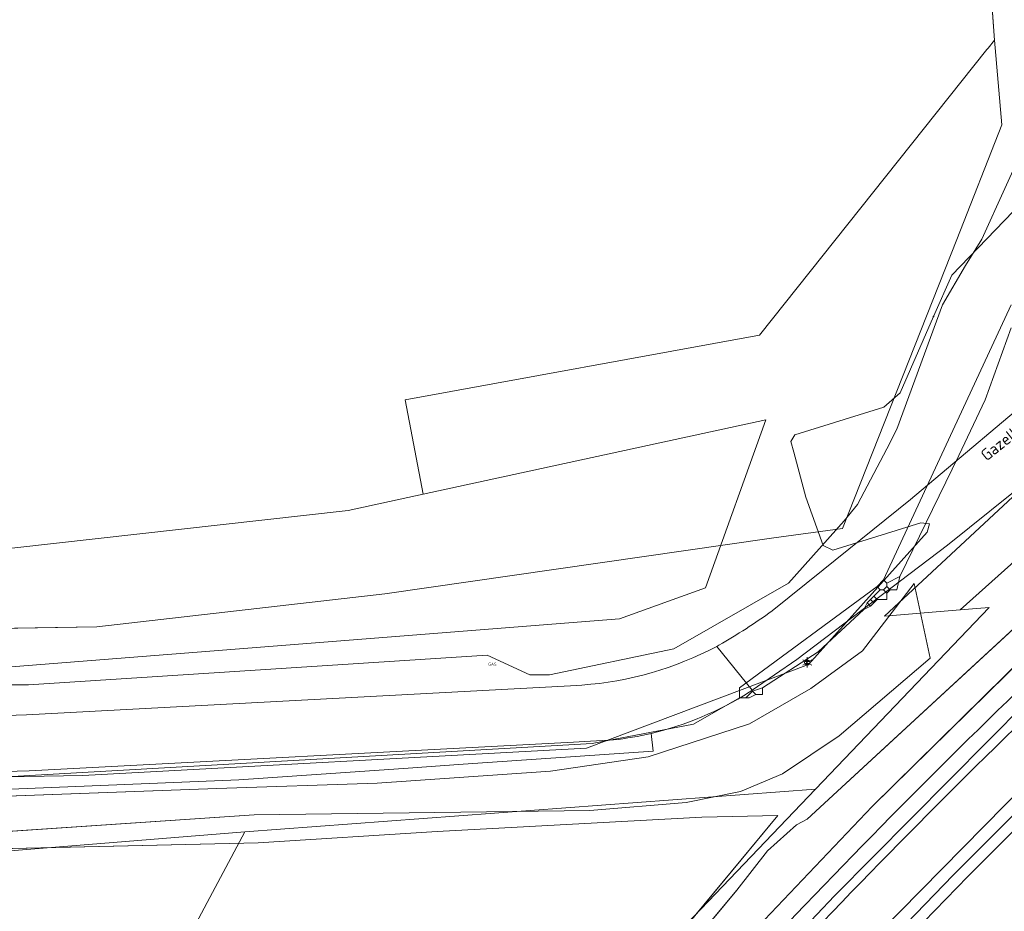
# Model space of a CAD drawing. Header units: metres. Extents: x 163628 to 167855, y 402678 to 405435.
# Tile 48 of 256: x 164065 to 164125, y 403191 to 403246. Entities that reach past the tile are written whole.
import ezdxf
from ezdxf.enums import TextEntityAlignment as Align
from ezdxf.lldxf.tags import DXFTag

# ---------------------------------------------------------------- set-up
doc = ezdxf.new("R2010")
doc.units = ezdxf.units.M
doc.layers.get('0').update_dxf_attribs({"lineweight": 25})
for name, color, linetype, lineweight in [('X-CA190022.004-UO-BGT_Ondergrond$0$GE_201_SHDHek_Lijn_GEM', 253, 'X-CA190022.004-UO-BGT_Ondergrond$0$Hekwerk', 9), ('X-CA190022.004-UO-BGT_Ondergrond$0$GE_202_SHDMuur30cm_Lijn_GEM', 253, 'Continuous', 9), ('X-CA190022.004-UO-BGT_Ondergrond$0$GE_244_Taludlijn_Lijn_GEM', 253, 'Continuous', 9), ('X-CA190022.004-UO-BGT_Ondergrond$0$GE_251_SPRTrein_as_Lijn_GEM', 253, 'Continuous', 9), ('X-CA190022.004-UO-BGT_Ondergrond$0$GE_316_WGDFietspad_Vlak_GEM', 253, 'Continuous', 9), ('X-CA190022.004-UO-BGT_Ondergrond$0$GE_367_OWGBerm_groenvoorziening_grasenk_GEM', 253, 'Continuous', 9), ('X-CA190022.004-UO-BGT_Ondergrond$0$GE_401_OTDErf_Vlak_GEM', 253, 'Continuous', 9), ('X-CA190022.004-UO-BGT_Ondergrond$0$GE_479_BTDGroenvoorziening_grasenkruida_GEM', 253, 'Continuous', 9), ('X-CA190022.004-UO-BGT_Ondergrond$0$GE_861_PALLichtmast_Punt_GEM', 253, 'Continuous', 9), ('X-CA190022.004-UO-BGT_Ondergrond$0$GE_884_PutGasput_Punt_GEM', 253, 'Continuous', 9), ('X-CA190022.004-UO-KAD_Percelen$0$B-WE-KG-GRENS_PERCEEL-GV', 150, 'Continuous', 9), ('X-CA190022.004-UO-TXT_Tekst 1op200$0$X-XX-AL-T35', 7, 'Continuous', 35)]:
    doc.layers.add(name, color=color, linetype=linetype, lineweight=lineweight)
for name, color, linetype, lineweight, transparency in [('X-CA190022.004-UO-KLIC$0$B-OI-KL-DATA_GLASNET VEGHEL B.V._0001106108_VECT_19O042615-G', 42, 'X-CA190022.004-UO-KLIC$0$KL-DATA-N', 0, 0.25), ('X-CA190022.004-UO-KLIC$0$B-OI-KL-DATA_ZIGGO BV_0000546674_VECT_19O042615-G', 42, 'X-CA190022.004-UO-KLIC$0$1-200 ZIGGO', 0, 0.25), ('X-CA190022.004-UO-KLIC$0$B-WE-KL-ET_LS-G', 42, 'X-CA190022.004-UO-KLIC$0$1-200 LAAGSPANNING', 0, 0.25), ('X-CA190022.004-UO-KLIC$0$B-WE-KL-ET_LS_DUCT-G', 42, 'X-CA190022.004-UO-KLIC$0$1-200 LAAGSPANNING', 0, 0.25), ('X-CA190022.004-UO-KLIC$0$B-WE-KL-ET_LS_HULPSTUK-S', 42, 'X-CA190022.004-UO-KLIC$0$1-200 LAAGSPANNING', 0, 0.25), ('X-CA190022.004-UO-KLIC$0$B-WE-KL-ET_LS_KABELBED-G', 42, 'X-CA190022.004-UO-KLIC$0$1-200 LAAGSPANNING', 0, 0.25), ('X-CA190022.004-UO-KLIC$0$B-WE-KL-ET_LS_MANTELBUIS-G', 42, 'X-CA190022.004-UO-KLIC$0$1-200 LAAGSPANNING', 0, 0.25)]:
    doc.layers.add(name, color=color, linetype=linetype, lineweight=lineweight, transparency=transparency)
doc.styles.add('X-CA190022.004-UO-BGT_Ondergrond$0$NLCS-ISO', font='NLCS-ISO.ttf')
doc.styles.add('X-CA190022.004-UO-BGT_Ondergrond$0$NLCS-ISO-M250-T30', font='NLCS-ISO.ttf', dxfattribs={"height": 0.75})
doc.styles.add('X-CA190022.004-UO-KLIC$0$NLCS-ISO', font='NLCS-ISO.ttf')
doc.styles.add('X-CA190022.004-UO-KLIC$0$Standard', font='NLCS-ISO.ttf')
doc.styles.add('X-CA190022.004-UO-TXT_Tekst 1op200$0$NLCS-ISO-M200-T35', font='NLCS-ISO.ttf', dxfattribs={"height": 0.7})
doc.linetypes.add('X-CA190022.004-UO-BGT_Ondergrond$0$Hekwerk', pattern='A,5,-1.5,[2,dgnlstyle-Veghel.shx,S=0.007937,R=0,X=0,Y=0],-1.5', length=8)
doc.linetypes.add('X-CA190022.004-UO-KLIC$0$1-200 LAAGSPANNING', pattern='A,1.5,-0.6,["LS",X-CA190022.004-UO-KLIC$0$NLCS-ISO,S=0.24,R=0,X=-0.45,Y=-0.12],-0.05', length=2.15)
doc.linetypes.add('X-CA190022.004-UO-KLIC$0$1-200 ZIGGO', pattern='A,1.5,-0.6,["ZIGGO",X-CA190022.004-UO-KLIC$0$NLCS-ISO,S=0.24,R=0,X=-0.5,Y=-0.12],-0.5', length=2.6)
tags = doc.linetypes.add('X-CA190022.004-UO-KLIC$0$KL-DATA-N', pattern='A,4,-1,[101,NLCS.SHX,S=0.5,R=0,X=0,Y=0],-1,4,-1,["D",X-CA190022.004-UO-KLIC$0$Standard,S=1,R=0,X=-0.25,Y=-0.5],-1.5', length=12.5).pattern_tags.tags
tags[18] = DXFTag(74, 10)

# ---------------------------------------------------------------- blocks, each defined once
blk = doc.blocks.new('X-CA190022.004-UO-BGT_Ondergrond$0$N-SIE-WEG_LICHTMAST-SO')
h = blk.add_hatch(color=256)
h.paths.add_polyline_path([(1.16, 0.5, 0.658505), (-1.16, 0.5)])
h.paths.add_polyline_path([(-1.16, -0.5, 0.658505), (1.16, -0.5)])
at = {"flags": 128}
for points in [[(-2.19, 1.27), (-1.1, 0.63)], [(-1.16, 0.5), (1.16, 0.5)], [(0, 1.27), (0, 2.53)], [(1.1, 0.63), (2.19, 1.27)], [(-2.19, -1.27), (-1.1, -0.63)], [(-1.16, -0.5), (1.16, -0.5)], [(0, -1.27), (0, -2.53)], [(2.19, -1.27), (1.1, -0.63)]]:
    blk.add_lwpolyline(points, dxfattribs=at)
at = {"ltscale": 0.5}
blk.add_circle((0, 0), 1.27, dxfattribs=at)
at = {"style": 'X-CA190022.004-UO-BGT_Ondergrond$0$NLCS-ISO'}
blk.add_attdef('TYPE', text='', height=1.8, dxfattribs=at).set_placement((0, 2.53), align=Align.BOTTOM_CENTER)
blk = doc.blocks.new('X-CA190022.004-UO-BGT_Ondergrond$0$IMGEOLichtmastpaal')
at = {"xscale": 5, "yscale": 5, "zscale": 5}
blk.add_blockref('X-CA190022.004-UO-BGT_Ondergrond$0$N-SIE-WEG_LICHTMAST-SO', (0, 6.4), dxfattribs=at)
blk = doc.blocks.new('X-CA190022.004-UO-BGT_Ondergrond$0$IMGEOGasput')
at = {"insert": (-7, 3.4), "char_height": 6, "attachment_point": 1, "style": 'X-CA190022.004-UO-BGT_Ondergrond$0$NLCS-ISO-M250-T30'}
blk.add_mtext_dynamic_manual_height_columns('GAS', width=7.484, gutter_width=3.75, heights=[0], dxfattribs=at)
blk = doc.blocks.new('X-CA190022.004-UO-KLIC$0$SKL-WTB_HULP_MOF-SO')
at = {"linetype": 'ByBlock', "lineweight": 18}
h = blk.add_hatch(color=0, dxfattribs=at)
h.dxf.hatch_style = 1
h.paths.add_polyline_path([(-0.5625, 0, 1), (0.5625, 0, 1)])
at = {"color": 0, "linetype": 'ByBlock', "lineweight": 18}
blk.add_circle((0, 0), 0.5625, dxfattribs=at)
at = {"color": 0, "linetype": 'ByBlock', "lineweight": 18, "style": 'X-CA190022.004-UO-KLIC$0$NLCS-ISO', "flags": 1}
for tag, p in [('TYPE', (1.5, 0)), ('OMSCHRIJVING', (1.5, -3)), ('LABEL', (1.5, -1.5))]:
    blk.add_attdef(tag, p, '', height=1, dxfattribs=at)

msp = doc.modelspace()

# ---------------------------------------------------------------- linework, layer by layer
at = {"layer": 'X-CA190022.004-UO-BGT_Ondergrond$0$GE_201_SHDHek_Lijn_GEM'}
for p, q in [((164124.471, 403244.666), (164123.405, 403259.221)), ((164124.922, 403239.497), (164124.471, 403244.666)), ((164122.163, 403232.497), (164124.922, 403239.497)), ((164115.198, 403214.83), (164122.163, 403232.497)), ((164110.859, 403214.249), (164115.198, 403214.83)), ((164087.239, 403210.858), (164110.859, 403214.249)), ((164069.671, 403208.844), (164087.239, 403210.858)), ((164055.81, 403208.602), (164069.671, 403208.844)), ((164106.596, 403197.217), (164090.449, 403196.342)), ((164095.534, 403178.35), (164111.239, 403197.303)), ((164111.239, 403197.303), (164106.596, 403197.217)), ((164090.449, 403196.342), (164079.519, 403195.638)), ((164079.519, 403195.638), (164053.829, 403195.063))]:
    msp.add_line(p, q, dxfattribs=at)
at = {"layer": 'X-CA190022.004-UO-BGT_Ondergrond$0$GE_202_SHDMuur30cm_Lijn_GEM'}
msp.add_line((164096.291, 403177.817), (164108.744, 403192.752), dxfattribs=at)
at = {"layer": 'X-CA190022.004-UO-BGT_Ondergrond$0$GE_244_Taludlijn_Lijn_GEM'}
for p, q in [((164113.031, 403197.088), (164135.979, 403218.262)), ((164116.418, 403207.367), (164119.572, 403211.486)), ((164120.541, 403206.911), (164119.572, 403211.486)), ((164113.261, 403205.071), (164116.418, 403207.367)), ((164126.493, 403207.206), (164117.008, 403197.866)), ((164114.988, 403202.187), (164120.541, 403206.911)), ((164109.52, 403202.905), (164113.261, 403205.071)), ((164103.321, 403200.904), (164109.52, 403202.905)), ((164111.536, 403199.866), (164114.988, 403202.187)), ((164097.364, 403200.02), (164103.321, 403200.904)), ((164086.783, 403199.286), (164097.364, 403200.02)), ((164108.963, 403198.775), (164111.536, 403199.866)), ((164076.99, 403198.97), (164086.783, 403199.286)), ((164057.47, 403198.24), (164076.99, 403198.97)), ((164105.648, 403198.116), (164108.963, 403198.775)), ((164099.769, 403197.61), (164105.648, 403198.116)), ((164079.26, 403197.35), (164099.769, 403197.61)), ((164117.008, 403197.866), (164105.403, 403185.653)), ((164058.4, 403195.95), (164079.26, 403197.35)), ((164112.376, 403196.745), (164113.031, 403197.088)), ((164110.619, 403195.145), (164112.376, 403196.745)), ((164108.744, 403192.752), (164110.619, 403195.145))]:
    msp.add_line(p, q, dxfattribs=at)
at = {"layer": 'X-CA190022.004-UO-BGT_Ondergrond$0$GE_251_SPRTrein_as_Lijn_GEM'}
for p, q in [((164114.699, 403192.416), (164130.235, 403208.098)), ((164121.942, 403193.672), (164133.984, 403205.731)), ((164116.16, 403188.87), (164129.281, 403202.19)), ((164122.841, 403193.59), (164130.321, 403201.09)), ((164114.774, 403186.262), (164121.942, 403193.672)), ((164117.221, 403187.79), (164122.841, 403193.59)), ((164096.598, 403173.26), (164114.699, 403192.416))]:
    msp.add_line(p, q, dxfattribs=at)
msp.add_arc((164454.085, 402865.471), 472.152, 134.04044, 137.28007, dxfattribs=at)
at = {"layer": 'X-CA190022.004-UO-BGT_Ondergrond$0$GE_251_SPRTrein_as_Lijn_GEM', "extrusion": (0, 0, -1)}
msp.add_arc((-164453.572, 402865.99), 469.923, 42.71455, 45.96179, dxfattribs=at)
at = {"layer": 'X-CA190022.004-UO-BGT_Ondergrond$0$GE_316_WGDFietspad_Vlak_GEM', "flags": 128}
for points in [[(164110.897, 403209.807), (164114.012, 403212.315), (164119.348, 403216.612), (164128, 403223.888)], [(164129.26, 403220.253), (164128.852, 403219.877), (164126.883, 403218.059), (164121.604, 403213.813), (164112.399, 403206.83), (164109.674, 403204.962), (164107.51, 403207.639), (164107.58, 403207.676), (164107.65, 403207.714)], [(164107.51, 403207.639), (164109.674, 403204.962), (164109.499, 403204.842)], [(164009.002, 403206.764), (164010.019, 403206.65), (164030.33, 403204.37), (164035.841, 403203.85), (164042.55, 403203.51), (164059.61, 403203.27), (164065.36, 403203.46), (164098.58, 403205.24), (164099.282, 403205.278)], [(164101.214, 403201.928), (164098.775, 403201.8), (164065.53, 403200.05), (164059.66, 403199.87), (164042.483, 403200.078), (164042.29, 403200.08), (164041.435, 403200.123), (164035.57, 403200.42), (164009.8, 403203.13), (164008.548, 403203.262)]]:
    msp.add_lwpolyline(points, dxfattribs=at)
at = {"layer": 'X-CA190022.004-UO-BGT_Ondergrond$0$GE_316_WGDFietspad_Vlak_GEM'}
for centre, radius, start, end in [((164089.321, 403239.713), 36.877, 299.80317, 305.80808), ((164097.83, 403225.855), 20.628, 274.0358, 297.98555)]:
    msp.add_arc(centre, radius, start, end, dxfattribs=at)
at = {"layer": 'X-CA190022.004-UO-BGT_Ondergrond$0$GE_316_WGDFietspad_Vlak_GEM', "extrusion": (0, 0, -1)}
for centre, radius, start, end in [((-164098.952, 403221.593), 19.795, 237.80445, 256.71457), ((-164098.89, 403221.951), 20.158, 256.77779, 263.38066)]:
    msp.add_arc(centre, radius, start, end, dxfattribs=at)
at = {"layer": 'X-CA190022.004-UO-BGT_Ondergrond$0$GE_367_OWGBerm_groenvoorziening_grasenk_GEM', "flags": 128}
for points in [[(164055.81, 403208.602), (164069.671, 403208.844), (164087.239, 403210.858), (164110.859, 403214.249), (164115.198, 403214.83), (164122.163, 403232.497), (164124.922, 403239.497), (164124.471, 403244.666), (164123.405, 403259.221)], [(164128, 403223.888), (164119.348, 403216.612), (164114.012, 403212.315), (164110.897, 403209.807)], [(164107.65, 403207.714), (164107.58, 403207.676), (164107.51, 403207.639)], [(164061.517, 403132.729), (164065.913, 403137.84), (164073.955, 403148.27), (164083.469, 403160.344), (164095.034, 403174.186), (164105.403, 403185.653), (164117.008, 403197.866), (164126.493, 403207.206)], [(164099.282, 403205.278), (164098.58, 403205.24), (164065.36, 403203.46), (164059.61, 403203.27), (164042.55, 403203.51), (164035.841, 403203.85), (164030.33, 403204.37), (164010.019, 403206.65), (164009.002, 403206.764)], [(164103.501, 403202.328), (164103.639, 403201.245), (164092.03, 403200.444), (164088.381, 403200.193), (164078.332, 403199.5), (164059.906, 403198.742), (164056.906, 403198.744), (164055.424, 403198.763), (164053.845, 403198.783), (164053.312, 403198.79), (164051.379, 403198.814), (164049.126, 403198.842), (164045.334, 403198.89), (164042.745, 403198.922), (164042.465, 403198.939), (164042.483, 403200.078), (164059.66, 403199.87), (164065.53, 403200.05), (164098.775, 403201.8), (164101.214, 403201.928)]]:
    msp.add_lwpolyline(points, dxfattribs=at)
at = {"layer": 'X-CA190022.004-UO-BGT_Ondergrond$0$GE_367_OWGBerm_groenvoorziening_grasenk_GEM', "extrusion": (0, 0, -1)}
for centre, radius, start, end in [((-164089.321, 403239.713), 36.877, 234.19192, 240.19683), ((-164097.83, 403225.855), 20.628, 242.01445, 265.9642)]:
    msp.add_arc(centre, radius, start, end, dxfattribs=at)
at = {"layer": 'X-CA190022.004-UO-BGT_Ondergrond$0$GE_367_OWGBerm_groenvoorziening_grasenk_GEM'}
msp.add_arc((164098.89, 403221.951), 20.158, 276.61934, 283.22221, dxfattribs=at)
at = {"layer": 'X-CA190022.004-UO-BGT_Ondergrond$0$GE_401_OTDErf_Vlak_GEM', "flags": 128}
for points in [[(164123.405, 403259.221), (164124.471, 403244.666), (164124.922, 403239.497), (164122.163, 403232.497), (164115.198, 403214.83), (164110.859, 403214.249), (164087.239, 403210.858), (164069.671, 403208.844), (164055.81, 403208.602)], [(164108.963, 403198.775), (164105.648, 403198.116), (164099.769, 403197.61), (164079.26, 403197.35), (164058.4, 403195.95), (164053.833, 403196.096), (164053.842, 403198.287), (164055.34, 403198.268), (164057.47, 403198.24), (164076.99, 403198.97), (164086.783, 403199.286), (164097.364, 403200.02), (164103.321, 403200.904), (164109.52, 403202.905), (164113.261, 403205.071), (164116.418, 403207.367), (164119.572, 403211.486), (164120.541, 403206.911), (164114.988, 403202.187), (164111.536, 403199.866), (164108.963, 403198.775)], [(164079.519, 403195.638), (164090.449, 403196.342), (164106.596, 403197.217), (164111.239, 403197.303), (164095.534, 403178.35), (164088.22, 403169.408), (164076.393, 403155.143), (164071.964, 403149.796), (164062.56, 403138.471), (164062.126, 403137.948), (164060.151, 403135.569), (164057.129, 403138.162), (164056.129, 403138.992), (164056.19, 403139.03), (164057.733, 403139.749), (164055.289, 403141.939), (164054.959, 403142.235), (164048.749, 403147.369), (164042.084, 403152.919), (164041.354, 403151.811), (164036.631, 403155.881)], [(164053.829, 403195.063), (164079.519, 403195.638)]]:
    msp.add_lwpolyline(points, dxfattribs=at)
at = {"layer": 'X-CA190022.004-UO-BGT_Ondergrond$0$GE_479_BTDGroenvoorziening_grasenkruida_GEM', "flags": 128}
for points in [[(164109.499, 403204.842), (164109.674, 403204.962), (164112.399, 403206.83), (164121.604, 403213.813), (164126.883, 403218.059), (164128.852, 403219.877), (164129.26, 403220.253)], [(164117.008, 403197.866), (164105.403, 403185.653), (164095.034, 403174.186), (164083.469, 403160.344), (164073.955, 403148.27), (164065.913, 403137.84), (164061.517, 403132.729), (164059.914, 403133.986), (164062.857, 403137.403), (164063.28, 403137.913), (164071.808, 403148.188), (164078.178, 403155.857), (164088.841, 403168.852), (164096.291, 403177.817), (164108.744, 403192.752), (164110.619, 403195.145), (164112.376, 403196.745), (164113.031, 403197.088), (164135.979, 403218.262)], [(164135.979, 403218.262), (164113.031, 403197.088), (164112.376, 403196.745), (164110.619, 403195.145), (164108.744, 403192.752), (164096.291, 403177.817), (164088.841, 403168.852), (164078.178, 403155.857), (164071.808, 403148.188), (164063.28, 403137.913)], [(164058.4, 403195.95), (164079.26, 403197.35), (164099.769, 403197.61), (164105.648, 403198.116), (164108.963, 403198.775), (164111.536, 403199.866), (164114.988, 403202.187), (164120.541, 403206.911), (164119.572, 403211.486), (164116.418, 403207.367), (164113.261, 403205.071), (164109.52, 403202.905), (164103.321, 403200.904), (164097.364, 403200.02), (164086.783, 403199.286), (164076.99, 403198.97), (164057.47, 403198.24)], [(164126.493, 403207.206), (164117.008, 403197.866)], [(164059.906, 403198.742), (164078.332, 403199.5), (164088.381, 403200.193), (164092.03, 403200.444), (164103.639, 403201.245), (164103.501, 403202.328)], [(164062.56, 403138.471), (164071.964, 403149.796), (164076.393, 403155.143), (164088.22, 403169.408), (164095.534, 403178.35), (164111.239, 403197.303), (164106.596, 403197.217), (164090.449, 403196.342), (164079.519, 403195.638), (164053.829, 403195.063)]]:
    msp.add_lwpolyline(points, dxfattribs=at)
at = {"layer": 'X-CA190022.004-UO-BGT_Ondergrond$0$GE_479_BTDGroenvoorziening_grasenkruida_GEM'}
msp.add_arc((164098.952, 403221.593), 19.795, 283.28543, 302.19555, dxfattribs=at)
at = {"layer": 'X-CA190022.004-UO-KAD_Percelen$0$B-WE-KG-GRENS_PERCEEL-GV', "flags": 128}
for points in [[(164089.583, 403216.935), (164088.484, 403222.695), (164110.121, 403226.655), (164124.014, 403244.093), (164124.081, 403244.177), (164124.471, 403244.666), (164115.946, 403361.042), (164115.798, 403363.076), (164090.229, 403384.109), (164089.457, 403384.744), (164089.594, 403383.336), (164060.384, 403347.772), (164031.148, 403312.178), (164033.768, 403282.812), (164037.022, 403246.337), (164039.956, 403213.457), (164059.365, 403213.073), (164085, 403215.942)], [(164165.26, 403248.169), (164147.742, 403231.928), (164144.727, 403234.565), (164117.766, 403209.495), (164122.385, 403209.876), (164142.283, 403227.678), (164144.261, 403225.589), (164157.431, 403237.686), (164167.018, 403246.185)], [(164078.696, 403196.309), (164058.39, 403158.237), (164049.598, 403147.218), (164058.713, 403139.694), (164086.457, 403170.565), (164113.537, 403198.916)], [(164078.696, 403196.309), (164053.307, 403194.256), (164043.266, 403169.548), (164038.06, 403156.738), (164049.598, 403147.218), (164058.39, 403158.237)]]:
    msp.add_lwpolyline(points, close=True, dxfattribs=at)
for points in [[(164115.946, 403361.042), (164124.471, 403244.666), (164124.081, 403244.177), (164124.014, 403244.093), (164110.121, 403226.655), (164088.484, 403222.695), (164089.583, 403216.935), (164110.502, 403221.473), (164106.825, 403211.207), (164101.57, 403209.331), (164064.688, 403206.417)], [(163944.042, 403233.467), (163949.701, 403230.332), (163956.21, 403226.861), (163962.596, 403223.723), (163970.796, 403220.008), (163979.185, 403216.917), (163988.184, 403214.062), (163996.216, 403211.855), (164033.327, 403206.916), (164046.812, 403206.568), (164064.688, 403206.417), (164101.57, 403209.331), (164106.825, 403211.207), (164110.502, 403221.473), (164089.583, 403216.935), (164085, 403215.942), (164059.365, 403213.073), (164039.956, 403213.457), (164032.827, 403213.599), (163988.217, 403223.063), (163982.109, 403291.509)], [(164053.307, 403194.256), (164078.696, 403196.309), (164113.537, 403198.916), (164124.144, 403210.021), (164122.385, 403209.876), (164117.766, 403209.495), (164144.727, 403234.565)], [(164142.283, 403227.678), (164122.385, 403209.876), (164124.144, 403210.021), (164113.537, 403198.916), (164086.457, 403170.565), (164058.713, 403139.694), (164052.698, 403133), (164031.54, 403108.707), (164029.643, 403106.577), (164030.703, 403105.659), (164032.311, 403104.265), (164019.847, 403089.967), (164030.484, 403080.863), (164063.752, 403119.175), (164078.609, 403136.396), (164086.328, 403144.903), (164094.411, 403154.328), (164122.152, 403184.202), (164126.647, 403188.852)]]:
    msp.add_lwpolyline(points, dxfattribs=at)
at = {"layer": 'X-CA190022.004-UO-KLIC$0$B-OI-KL-DATA_GLASNET VEGHEL B.V._0001106108_VECT_19O042615-G', "ltscale": 0.2, "flags": 128}
msp.add_lwpolyline([(164127.1, 403238.9), (164126.5, 403238.7), (164123.7, 403232.5), (164122.7, 403230.9), (164121.3, 403228.5), (164118.5, 403220.9), (164117.9, 403219.7), (164116.1, 403216.3), (164115.3, 403215.3), (164111.9, 403211.5), (164104.9, 403207.5), (164097.3, 403205.9), (164096.1, 403205.9), (164093.5, 403207.1), (164065.5, 403205.3), (164049.5, 403205.3), (164046.5, 403205.5), (164026.3, 403206.5), (164024.9, 403206.7), (164008.5, 403208.5), (164007.1, 403208.9), (164003.5, 403211.1), (164000.3, 403211.5), (163999.3, 403210.5)], dxfattribs=at)
at = {"layer": 'X-CA190022.004-UO-KLIC$0$B-OI-KL-DATA_ZIGGO BV_0000546674_VECT_19O042615-G', "flags": 128}
for points in [[(164125.5, 403228.5), (164117.7, 403211.7)], [(164125.5, 403227.1), (164123.9, 403222.7), (164122.3, 403219.3), (164118.7, 403211.9)], [(164118.7, 403211.9), (164117.9, 403211.5)], [(164118.7, 403211.9), (164118.5, 403211.1), (164118.1, 403211.1)], [(164117.3, 403211.3), (164108.9, 403205.1), (164108.9, 403204.5)], [(164117.7, 403211.7), (164117.3, 403211.3)], [(164117.3, 403211.3), (164117.5, 403211.1)], [(164117.7, 403211.7), (164117.9, 403211.5)], [(164117.9, 403211.3), (164117.7, 403211.1)], [(164117.9, 403211.5), (164117.9, 403211.3)], [(164117.9, 403211.3), (164118.1, 403211.1)], [(164117.1, 403210.7), (164116.9, 403210.5)], [(164117.5, 403211.1), (164117.1, 403210.7)], [(164117.1, 403210.7), (164117.3, 403210.5)], [(164117.9, 403210.9), (164117.9, 403210.5), (164117.3, 403210.5)], [(164117.5, 403211.1), (164117.7, 403211.1)], [(164117.7, 403211.1), (164117.9, 403210.9)], [(164118.1, 403211.1), (164117.9, 403210.9)], [(164116.7, 403210.3), (164116.5, 403209.9)], [(164116.9, 403210.1), (164116.5, 403209.9)], [(164116.9, 403210.5), (164116.7, 403210.3)], [(164116.7, 403210.3), (164116.9, 403210.1)], [(164116.9, 403210.5), (164117.1, 403210.3)], [(164117.1, 403210.3), (164116.9, 403210.1)], [(164117.3, 403210.5), (164117.1, 403210.3)], [(164116.5, 403209.9), (164113.7, 403207.3), (164110.3, 403205.1)], [(164109.7, 403204.9), (164109.3, 403204.5)], [(164109.9, 403204.7), (164109.5, 403204.5)], [(164110.3, 403205.1), (164109.7, 403204.9)], [(164109.7, 403204.9), (164109.9, 403204.7)], [(164110.3, 403205.1), (164110.3, 403204.7), (164109.9, 403204.7)], [(164108.9, 403204.5), (164106.1, 403202.9), (164099.9, 403201.7), (164064.5, 403199.7), (164043.9, 403199.9), (164040.7, 403200.1), (164028.5, 403200.9), (164022.9, 403201.5), (164009.7, 403203.1), (164005.1, 403203.1), (164002.3, 403202.7), (163998.9, 403201.5), (163997.5, 403200.7), (163994.9, 403198.9), (163992.9, 403196.9), (163989.5, 403192.3), (163987.5, 403188.9), (163986.9, 403187.1), (163986.5, 403186.9), (163982.3, 403179.9), (163982.1, 403178.7), (163981.5, 403177.7), (163965.9, 403152.5), (163965.5, 403151.3), (163965.5, 403149.1), (163966.1, 403147.7), (163966.3, 403147.7), (163974.7, 403140.3), (163974.5, 403138.9)], [(164108.9, 403204.5), (164109.5, 403204.5)]]:
    msp.add_lwpolyline(points, dxfattribs=at)
at = {"layer": 'X-CA190022.004-UO-KLIC$0$B-WE-KL-ET_LS-G'}
for points in [[(164128.283, 403236.959), (164121.858, 403230.318), (164120.753, 403227.788), (164118.717, 403223.127), (164117.725, 403222.242), (164112.272, 403220.565), (164112.038, 403220.146), (164112.216, 403219.491), (164112.96, 403216.747), (164114.008, 403213.809), (164114.604, 403213.511), (164119.976, 403215.178), (164120.508, 403215.117), (164120.371, 403214.607), (164113.117, 403206.529), (164099.563, 403201.431), (164068.799, 403199.76), (164064.087, 403199.665)], [(164113.117, 403206.529), (164112.957, 403206.747)]]:
    msp.add_lwpolyline(points, dxfattribs=at)
at = {"layer": 'X-CA190022.004-UO-KLIC$0$B-WE-KL-ET_LS_DUCT-G'}
msp.add_lwpolyline([(164112.96, 403216.747), (164112.216, 403219.491)], dxfattribs=at)
at = {"layer": 'X-CA190022.004-UO-KLIC$0$B-WE-KL-ET_LS_KABELBED-G'}
for points in [[(164112.216, 403219.491), (164112.038, 403220.146), (164112.272, 403220.565), (164117.725, 403222.242), (164118.717, 403223.127), (164120.753, 403227.788), (164121.858, 403230.318), (164128.283, 403236.959), (164130.278, 403237.931)], [(164112.96, 403216.747), (164112.216, 403219.491)], [(164064.087, 403199.665), (164068.799, 403199.76), (164099.563, 403201.431), (164113.117, 403206.529), (164120.371, 403214.607), (164120.508, 403215.117), (164119.976, 403215.178), (164114.604, 403213.511), (164114.008, 403213.809), (164112.96, 403216.747)]]:
    msp.add_lwpolyline(points, dxfattribs=at)
at = {"layer": 'X-CA190022.004-UO-KLIC$0$B-WE-KL-ET_LS_MANTELBUIS-G'}
msp.add_lwpolyline([(164112.96, 403216.747), (164112.216, 403219.491)], dxfattribs=at)

# ---------------------------------------------------------------- block references
at = {"layer": 'X-CA190022.004-UO-BGT_Ondergrond$0$GE_861_PALLichtmast_Punt_GEM', "xscale": 0.025, "yscale": 0.025, "zscale": 0.025}
msp.add_blockref('X-CA190022.004-UO-BGT_Ondergrond$0$IMGEOLichtmastpaal', (164113.04, 403206.5), dxfattribs=at)
at = {"layer": 'X-CA190022.004-UO-BGT_Ondergrond$0$GE_884_PutGasput_Punt_GEM', "xscale": 0.03, "yscale": 0.03, "zscale": 0.02}
msp.add_blockref('X-CA190022.004-UO-BGT_Ondergrond$0$IMGEOGasput', (164093.773, 403206.54), dxfattribs=at)
at = {"layer": 'X-CA190022.004-UO-KLIC$0$B-WE-KL-ET_LS_HULPSTUK-S', "xscale": 0.04, "yscale": 0.04, "zscale": 0.2}
for p in [(164120.753, 403227.788), (164113.117, 403206.529)]:
    msp.add_blockref('X-CA190022.004-UO-KLIC$0$SKL-WTB_HULP_MOF-SO', p, dxfattribs=at)

# ---------------------------------------------------------------- texts
at = {"layer": 'X-CA190022.004-UO-TXT_Tekst 1op200$0$X-XX-AL-T35', "insert": (164123.556, 403219.472), "char_height": 0.7, "attachment_point": 1, "rotation": 38.67285, "style": 'X-CA190022.004-UO-TXT_Tekst 1op200$0$NLCS-ISO-M200-T35'}
msp.add_mtext_dynamic_manual_height_columns('Gazellepad', width=13.81928, gutter_width=8.75, heights=[0], dxfattribs=at)

doc.saveas('drawing.dxf')
